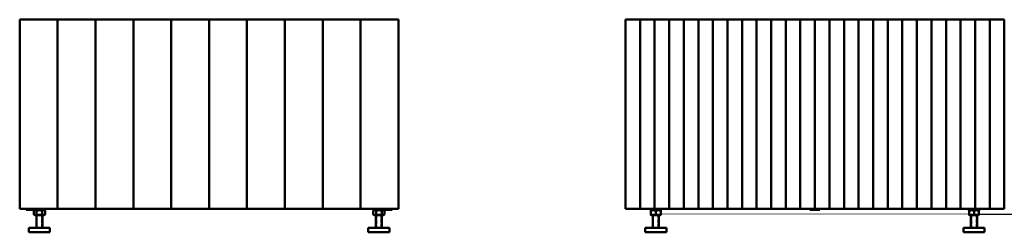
# Model space of a CAD drawing. Header units: millimetres. Extents: x 207 to 3144, y 550 to 1987.
# Tile 1 of 7: x 207 to 1506, y 1706 to 1987. Entities that reach past the tile are written whole.
import ezdxf

# ---------------------------------------------------------------- set-up
doc = ezdxf.new("R2010")
doc.units = ezdxf.units.MM
doc.header["$LTSCALE"] = 8
doc.linetypes.add('DASHED', pattern=[0.2067, 0.1654, -0.0413])
doc.layers.add('Hidden Narrow (ANSI)', color=7, linetype='DASHED', lineweight=25)
doc.layers.add('Visible (ANSI)', color=7, linetype='Continuous', lineweight=50)

msp = doc.modelspace()

# ---------------------------------------------------------------- linework, layer by layer
at = {"layer": 'Hidden Narrow (ANSI)', "ltscale": 3.975954}
for p, q in [((229.5, 1728.5), (229.5, 1711.8)), ((236, 1711.8), (236, 1728.5)), ((677.5, 1728.5), (677.5, 1711.8)), ((684, 1711.8), (684, 1728.5)), ((1043, 1728.5), (1043, 1711.8)), ((1049.5, 1711.8), (1049.5, 1728.5)), ((1463, 1728.5), (1463, 1711.8)), ((1469.5, 1711.8), (1469.5, 1728.5))]:
    msp.add_line(p, q, dxfattribs=at)
at = {"layer": 'Visible (ANSI)'}
for p, q in [((206.7, 1986.8), (256.7, 1986.8)), ((206.7, 1736.8), (206.7, 1986.8)), ((256.7, 1986.8), (306.7, 1986.8)), ((256.7, 1736.8), (256.7, 1986.8)), ((256.7, 1736.8), (256.7, 1986.8)), ((306.7, 1986.8), (356.7, 1986.8)), ((306.7, 1736.8), (306.7, 1986.8)), ((306.7, 1736.8), (306.7, 1986.8)), ((356.7, 1986.8), (406.7, 1986.8)), ((356.7, 1736.8), (356.7, 1986.8)), ((356.7, 1736.8), (356.7, 1986.8)), ((406.7, 1986.8), (456.7, 1986.8)), ((406.7, 1736.8), (406.7, 1986.8)), ((406.7, 1736.8), (406.7, 1986.8)), ((456.7, 1736.8), (456.7, 1986.8)), ((456.7, 1986.8), (506.7, 1986.8)), ((456.7, 1736.8), (456.7, 1986.8)), ((506.7, 1736.8), (506.7, 1986.8)), ((506.7, 1986.8), (556.7, 1986.8)), ((506.7, 1736.8), (506.7, 1986.8)), ((556.7, 1736.8), (556.7, 1986.8)), ((556.7, 1986.8), (606.7, 1986.8)), ((556.7, 1736.8), (556.7, 1986.8)), ((606.7, 1736.8), (606.7, 1986.8)), ((606.7, 1986.8), (656.7, 1986.8)), ((606.7, 1736.8), (606.7, 1986.8)), ((656.7, 1736.8), (656.7, 1986.8)), ((656.7, 1986.8), (706.7, 1986.8)), ((656.7, 1736.8), (656.7, 1986.8)), ((706.7, 1736.8), (706.7, 1986.8)), ((1006.2, 1986.8), (1025.5, 1986.8)), ((1006.2, 1736.8), (1006.2, 1986.8)), ((1025.5, 1736.8), (1025.5, 1986.8)), ((1025.5, 1986.8), (1044.7, 1986.8)), ((1025.5, 1736.8), (1025.5, 1986.8)), ((1044.7, 1986.8), (1063.9, 1986.8)), ((1044.7, 1736.8), (1044.7, 1986.8)), ((1044.7, 1736.8), (1044.7, 1986.8)), ((1063.9, 1736.8), (1063.9, 1986.8)), ((1063.9, 1986.8), (1083.1, 1986.8)), ((1063.9, 1736.8), (1063.9, 1986.8)), ((1083.1, 1736.8), (1083.1, 1986.8)), ((1083.1, 1986.8), (1102.4, 1986.8)), ((1083.1, 1736.8), (1083.1, 1986.8)), ((1102.4, 1736.8), (1102.4, 1986.8)), ((1102.4, 1986.8), (1121.6, 1986.8)), ((1102.4, 1736.8), (1102.4, 1986.8)), ((1121.6, 1736.8), (1121.6, 1986.8)), ((1121.6, 1986.8), (1140.8, 1986.8)), ((1121.6, 1736.8), (1121.6, 1986.8)), ((1140.8, 1736.8), (1140.8, 1986.8)), ((1140.8, 1986.8), (1160.1, 1986.8)), ((1140.8, 1736.8), (1140.8, 1986.8)), ((1160.1, 1736.8), (1160.1, 1986.8)), ((1160.1, 1986.8), (1179.3, 1986.8)), ((1160.1, 1736.8), (1160.1, 1986.8)), ((1179.3, 1736.8), (1179.3, 1986.8)), ((1179.3, 1986.8), (1198.5, 1986.8)), ((1179.3, 1736.8), (1179.3, 1986.8)), ((1198.5, 1736.8), (1198.5, 1986.8)), ((1198.5, 1986.8), (1217.8, 1986.8)), ((1198.5, 1736.8), (1198.5, 1986.8)), ((1217.8, 1736.8), (1217.8, 1986.8)), ((1217.8, 1986.8), (1237, 1986.8)), ((1217.8, 1736.8), (1217.8, 1986.8)), ((1237, 1736.8), (1237, 1986.8)), ((1237, 1986.8), (1256.2, 1986.8)), ((1237, 1736.8), (1237, 1986.8)), ((1256.2, 1736.8), (1256.2, 1986.8)), ((1256.2, 1986.8), (1275.5, 1986.8)), ((1256.2, 1736.8), (1256.2, 1986.8)), ((1275.5, 1736.8), (1275.5, 1986.8)), ((1275.5, 1986.8), (1294.7, 1986.8)), ((1275.5, 1736.8), (1275.5, 1986.8)), ((1294.7, 1736.8), (1294.7, 1986.8)), ((1294.7, 1986.8), (1313.9, 1986.8)), ((1294.7, 1736.8), (1294.7, 1986.8)), ((1313.9, 1736.8), (1313.9, 1986.8)), ((1313.9, 1986.8), (1333.2, 1986.8)), ((1313.9, 1736.8), (1313.9, 1986.8)), ((1333.2, 1736.8), (1333.2, 1986.8)), ((1333.2, 1986.8), (1352.4, 1986.8)), ((1333.2, 1736.8), (1333.2, 1986.8)), ((1352.4, 1736.8), (1352.4, 1986.8)), ((1352.4, 1986.8), (1371.6, 1986.8)), ((1352.4, 1736.8), (1352.4, 1986.8)), ((1371.6, 1736.8), (1371.6, 1986.8)), ((1371.6, 1986.8), (1390.8, 1986.8)), ((1371.6, 1736.8), (1371.6, 1986.8)), ((1390.8, 1736.8), (1390.8, 1986.8)), ((1390.8, 1986.8), (1410.1, 1986.8)), ((1390.8, 1736.8), (1390.8, 1986.8)), ((1410.1, 1736.8), (1410.1, 1986.8)), ((1410.1, 1986.8), (1429.3, 1986.8)), ((1410.1, 1736.8), (1410.1, 1986.8)), ((1429.3, 1736.8), (1429.3, 1986.8)), ((1429.3, 1986.8), (1448.5, 1986.8)), ((1429.3, 1736.8), (1429.3, 1986.8)), ((1448.5, 1736.8), (1448.5, 1986.8)), ((1448.5, 1986.8), (1467.8, 1986.8)), ((1448.5, 1736.8), (1448.5, 1986.8)), ((1467.8, 1736.8), (1467.8, 1986.8)), ((1467.8, 1986.8), (1487, 1986.8)), ((1467.8, 1736.8), (1467.8, 1986.8)), ((1487, 1736.8), (1487, 1986.8)), ((1487, 1986.8), (1506.2, 1986.8)), ((1487, 1736.8), (1487, 1986.8)), ((1506.2, 1736.8), (1506.2, 1986.8)), ((1044.7, 1761.8), (1044.7, 1761.8)), ((1467.8, 1761.8), (1467.8, 1761.8)), ((1044.7, 1752.8), (1044.7, 1752.8)), ((1044.7, 1747.6), (1044.7, 1747.6)), ((1256.2, 1749.3), (1256.2, 1749.3)), ((1256.2, 1744.8), (1256.2, 1744.8)), ((1467.8, 1752.8), (1467.8, 1752.8)), ((1467.8, 1747.6), (1467.8, 1747.6)), ((256.7, 1736.8), (206.7, 1736.8)), ((215.2, 1735.3), (215.2, 1736.8)), ((215.2, 1735.3), (224.7, 1735.3)), ((224.7, 1735.3), (224.7, 1736.8)), ((224.7, 1735.3), (240.7, 1735.3)), ((226.9, 1735.3), (225.2, 1734.3)), ((225.2, 1729.4), (225.2, 1734.3)), ((226.9, 1728.5), (225.2, 1729.4)), ((226.9, 1728.5), (238.5, 1728.5)), ((228.7, 1711.8), (228.7, 1728.5)), ((229, 1729.4), (229, 1734.3)), ((236.5, 1729.4), (236.5, 1734.3)), ((236.7, 1711.8), (236.7, 1728.5)), ((238.5, 1735.3), (240.2, 1734.3)), ((238.5, 1728.5), (240.2, 1729.4)), ((240.2, 1729.4), (240.2, 1734.3)), ((240.7, 1735.3), (240.7, 1736.8)), ((306.7, 1736.8), (256.7, 1736.8)), ((356.7, 1736.8), (306.7, 1736.8)), ((406.7, 1736.8), (356.7, 1736.8)), ((456.7, 1736.8), (406.7, 1736.8)), ((506.7, 1736.8), (456.7, 1736.8)), ((556.7, 1736.8), (506.7, 1736.8)), ((606.7, 1736.8), (556.7, 1736.8)), ((656.7, 1736.8), (606.7, 1736.8)), ((706.7, 1736.8), (656.7, 1736.8)), ((672.7, 1735.3), (672.7, 1736.8)), ((672.7, 1735.3), (688.7, 1735.3)), ((674.9, 1735.3), (673.2, 1734.3)), ((673.2, 1729.4), (673.2, 1734.3)), ((674.9, 1728.5), (673.2, 1729.4)), ((674.9, 1728.5), (686.5, 1728.5)), ((676.7, 1711.8), (676.7, 1728.5)), ((677, 1729.4), (677, 1734.3)), ((684.5, 1729.4), (684.5, 1734.3)), ((684.7, 1711.8), (684.7, 1728.5)), ((686.5, 1735.3), (688.2, 1734.3)), ((686.5, 1728.5), (688.2, 1729.4)), ((688.2, 1729.4), (688.2, 1734.3)), ((688.7, 1735.3), (688.7, 1736.8)), ((688.7, 1735.3), (698.2, 1735.3)), ((698.2, 1735.3), (698.2, 1736.8)), ((1025.5, 1736.8), (1006.2, 1736.8)), ((1044.7, 1736.8), (1025.5, 1736.8)), ((1038.2, 1735.3), (1038.2, 1736.8)), ((1038.2, 1735.3), (1054.2, 1735.3)), ((1040.4, 1735.3), (1039.7, 1734.9)), ((1039.7, 1729.4), (1039.7, 1734.3)), ((1039.7, 1729.4), (1039.7, 1734.3)), ((1040.4, 1728.5), (1039.7, 1728.9)), ((1040.4, 1728.5), (1052, 1728.5)), ((1042.2, 1711.8), (1042.2, 1728.5)), ((1063.9, 1736.8), (1044.7, 1736.8)), ((1044.7, 1736.8), (1044.7, 1736.8)), ((1046.3, 1729.4), (1046.3, 1734.3)), ((1050.2, 1711.8), (1050.2, 1728.5)), ((1052, 1735.3), (1052.7, 1734.9)), ((1052, 1728.5), (1052.7, 1728.9)), ((1052.7, 1729.4), (1052.7, 1734.3)), ((1054.2, 1735.3), (1054.2, 1736.8)), ((1083.1, 1736.8), (1063.9, 1736.8)), ((1102.4, 1736.8), (1083.1, 1736.8)), ((1121.6, 1736.8), (1102.4, 1736.8)), ((1140.8, 1736.8), (1121.6, 1736.8)), ((1160.1, 1736.8), (1140.8, 1736.8)), ((1179.3, 1736.8), (1160.1, 1736.8)), ((1198.5, 1736.8), (1179.3, 1736.8)), ((1217.8, 1736.8), (1198.5, 1736.8)), ((1237, 1736.8), (1217.8, 1736.8)), ((1256.2, 1736.8), (1237, 1736.8)), ((1249.7, 1735.3), (1249.7, 1736.8)), ((1249.7, 1735.3), (1262.7, 1735.3)), ((1256.2, 1736.8), (1256.2, 1736.8)), ((1275.5, 1736.8), (1256.2, 1736.8)), ((1262.7, 1735.3), (1262.7, 1736.8)), ((1294.7, 1736.8), (1275.5, 1736.8)), ((1313.9, 1736.8), (1294.7, 1736.8)), ((1333.2, 1736.8), (1313.9, 1736.8)), ((1352.4, 1736.8), (1333.2, 1736.8)), ((1371.6, 1736.8), (1352.4, 1736.8)), ((1390.8, 1736.8), (1371.6, 1736.8)), ((1410.1, 1736.8), (1390.8, 1736.8)), ((1429.3, 1736.8), (1410.1, 1736.8)), ((1448.5, 1736.8), (1429.3, 1736.8)), ((1467.8, 1736.8), (1448.5, 1736.8)), ((1458.2, 1735.3), (1458.2, 1736.8)), ((1458.2, 1735.3), (1474.2, 1735.3)), ((1460.4, 1735.3), (1459.7, 1734.9)), ((1459.7, 1729.4), (1459.7, 1734.3)), ((1459.7, 1729.4), (1459.7, 1734.3)), ((1460.4, 1728.5), (1459.7, 1728.9)), ((1460.4, 1728.5), (1472, 1728.5)), ((1462.2, 1711.8), (1462.2, 1728.5)), ((1466.3, 1729.4), (1466.3, 1734.3)), ((1487, 1736.8), (1467.8, 1736.8)), ((1467.8, 1736.8), (1467.8, 1736.8)), ((1470.2, 1711.8), (1470.2, 1728.5)), ((1472, 1735.3), (1472.7, 1734.9)), ((1472, 1728.5), (1472.7, 1728.9)), ((1472.7, 1729.4), (1472.7, 1734.3)), ((1474.2, 1735.3), (1474.2, 1736.8)), ((1506.2, 1736.8), (1487, 1736.8)), ((246.7, 1711.8), (218.7, 1711.8)), ((218.7, 1705.8), (218.7, 1711.8)), ((246.7, 1705.8), (218.7, 1705.8)), ((246.7, 1705.8), (246.7, 1711.8)), ((694.7, 1711.8), (666.7, 1711.8)), ((666.7, 1705.8), (666.7, 1711.8)), ((694.7, 1705.8), (666.7, 1705.8)), ((694.7, 1705.8), (694.7, 1711.8)), ((1060.2, 1711.8), (1032.2, 1711.8)), ((1032.2, 1705.8), (1032.2, 1711.8)), ((1060.2, 1705.8), (1032.2, 1705.8)), ((1060.2, 1705.8), (1060.2, 1711.8)), ((1480.2, 1711.8), (1452.2, 1711.8)), ((1452.2, 1705.8), (1452.2, 1711.8)), ((1480.2, 1705.8), (1452.2, 1705.8)), ((1480.2, 1705.8), (1480.2, 1711.8))]:
    msp.add_line(p, q, dxfattribs=at)
for points, weights in [([(229, 1734.3), (227.1, 1735.4), (225.2, 1734.3)], [1, 1.15470053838, 1]), ([(225.2, 1734.3), (225.2, 1734.3), (225.2, 1734.3)], [1, 1.00066283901, 1.00131999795]), ([(225.2, 1729.4), (225.2, 1729.4), (225.2, 1729.4)], [1.00131999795, 1.00066283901, 1]), ([(225.2, 1729.4), (227.1, 1728.4), (229, 1729.4)], [1, 1.15470053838, 1]), ([(236.5, 1734.3), (232.7, 1735.4), (229, 1734.3)], [1, 1.15470053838, 1]), ([(229, 1729.4), (232.7, 1728.4), (236.5, 1729.4)], [1, 1.15470053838, 1]), ([(240.2, 1734.3), (238.4, 1735.4), (236.5, 1734.3)], [1, 1.15470053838, 1]), ([(236.5, 1729.4), (238.4, 1728.4), (240.2, 1729.4)], [1, 1.15470053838, 1]), ([(677, 1734.3), (675.1, 1735.4), (673.2, 1734.3)], [1, 1.15470053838, 1]), ([(673.2, 1734.3), (673.2, 1734.3), (673.2, 1734.3)], [1, 1.00066283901, 1.00131999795]), ([(673.2, 1729.4), (675.1, 1728.4), (677, 1729.4)], [1, 1.15470053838, 1]), ([(673.2, 1729.4), (673.2, 1729.4), (673.2, 1729.4)], [1.00131999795, 1.00066283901, 1]), ([(684.5, 1734.3), (680.7, 1735.4), (677, 1734.3)], [1, 1.15470053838, 1]), ([(677, 1729.4), (680.7, 1728.4), (684.5, 1729.4)], [1, 1.15470053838, 1]), ([(688.2, 1734.3), (686.4, 1735.4), (684.5, 1734.3)], [1, 1.15470053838, 1]), ([(684.5, 1729.4), (686.4, 1728.4), (688.2, 1729.4)], [1, 1.15470053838, 1]), ([(1046.3, 1734.3), (1043, 1735.4), (1039.7, 1734.3)], [1, 1.15470053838, 1]), ([(1039.7, 1734.3), (1039.7, 1735.4), (1039.7, 1734.3)], [1, 1.15470053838, 1]), ([(1039.7, 1729.4), (1043, 1728.4), (1046.3, 1729.4)], [1, 1.15470053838, 1]), ([(1039.7, 1729.4), (1039.7, 1728.4), (1039.7, 1729.4)], [1, 1.15470053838, 1]), ([(1052.7, 1734.3), (1049.5, 1735.4), (1046.3, 1734.3)], [1, 1.15470053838, 1]), ([(1046.3, 1729.4), (1049.5, 1728.4), (1052.7, 1729.4)], [1, 1.15470053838, 1]), ([(1052.7, 1734.9), (1052.7, 1734.9), (1052.7, 1734.3)], [1.07734531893, 1.07673147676, 1]), ([(1052.7, 1729.4), (1052.7, 1728.9), (1052.7, 1728.9)], [1, 1.07673147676, 1.07734531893]), ([(1466.3, 1734.3), (1463, 1735.4), (1459.7, 1734.3)], [1, 1.15470053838, 1]), ([(1459.7, 1734.3), (1459.7, 1735.4), (1459.7, 1734.3)], [1, 1.15470053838, 1]), ([(1459.7, 1729.4), (1463, 1728.4), (1466.3, 1729.4)], [1, 1.15470053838, 1]), ([(1459.7, 1729.4), (1459.7, 1728.4), (1459.7, 1729.4)], [1, 1.15470053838, 1]), ([(1472.7, 1734.3), (1469.5, 1735.4), (1466.3, 1734.3)], [1, 1.15470053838, 1]), ([(1466.3, 1729.4), (1469.5, 1728.4), (1472.7, 1729.4)], [1, 1.15470053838, 1]), ([(1472.7, 1734.9), (1472.7, 1734.9), (1472.7, 1734.3)], [1.07734531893, 1.07673147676, 1]), ([(1472.7, 1729.4), (1472.7, 1728.9), (1472.7, 1728.9)], [1, 1.07673147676, 1.07734531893])]:
    msp.add_rational_spline(points, weights, degree=2, dxfattribs=at)

doc.saveas('drawing.dxf')
